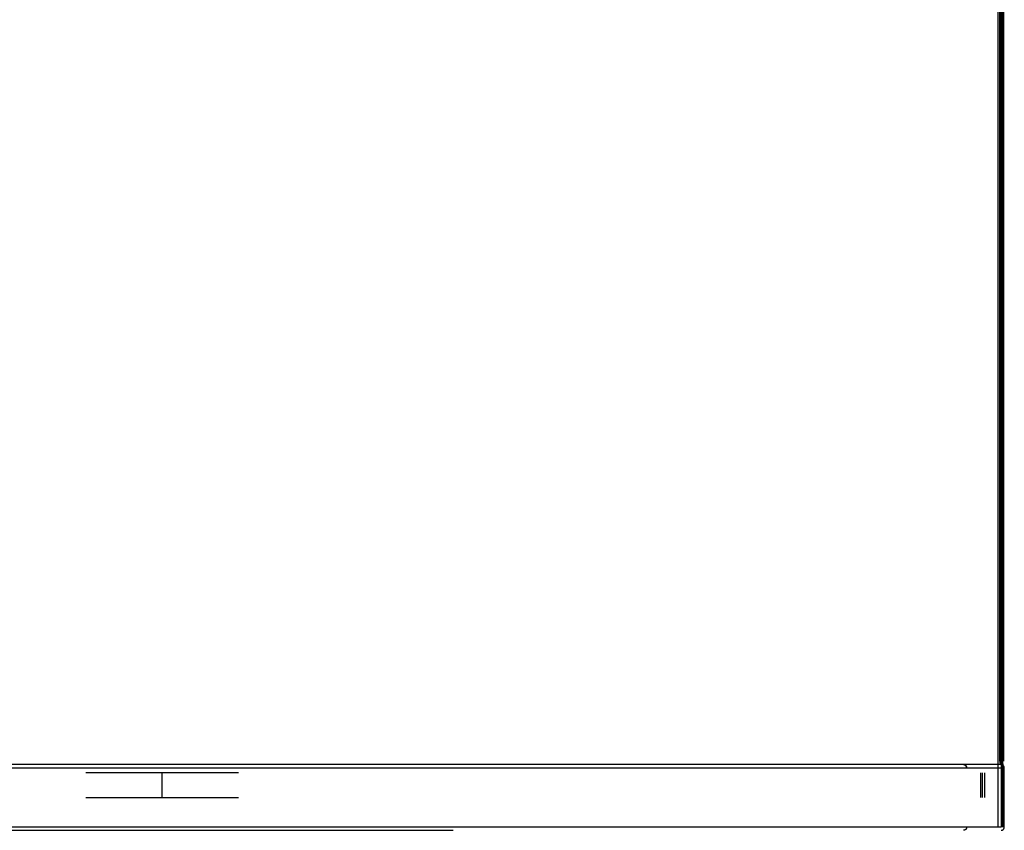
# Model space of a CAD drawing. Header units: millimetres. Extents: x -165 to 165, y -140 to 140.
# Tile 27 of 38: x 105 to 165, y -124 to -75. Entities that reach past the tile are written whole.
import ezdxf

# ---------------------------------------------------------------- set-up
doc = ezdxf.new("R2010")
doc.units = ezdxf.units.MM
doc.header["$MEASUREMENT"] = 0
doc.layers.add('Predefinito', color=5, linetype='Continuous')

# ---------------------------------------------------------------- blocks, each defined once
blk = doc.blocks.new('(#617) SUMATRA')
at = {"layer": 'Predefinito'}
for points in [[(164.6287678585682, -123.8), (164.6287678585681, 123.8)], [(164.7963262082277, 123.8), (164.7963262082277, -123.8)], [(164.8945491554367, -123.8), (164.8945491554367, 123.8)], [(164.7236053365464, -119.8), (164.7236053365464, 119.8)], [(164.756460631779, -119.8), (164.756460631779, 119.8)], [(164.9563387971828, -119.8), (164.9563387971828, 119.8)], [(164.956460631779, -119.8), (164.956460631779, 119.8)], [(164.7928939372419, -120), (-160.8, -120)], [(-160.8, -120.2), (164.792893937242, -120.2)], [(164.992893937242, -120.2), (164.9927773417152, -120.1931717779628), (164.9924276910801, -120.1863515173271), (164.9918453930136, -120.1795471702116), (164.9910311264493, -120.1727666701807), (164.9899858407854, -120.1660179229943), (164.9887107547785, -120.1593087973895), (164.9872073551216, -120.1526471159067), (164.9854773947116, -120.1460406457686), (164.9835228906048, -120.1394970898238), (164.9813461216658, -120.1330240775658), (164.9789496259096, -120.1266291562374), (164.9763361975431, -120.1203197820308), (164.9735088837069, -120.114103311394), (164.9704709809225, -120.1079869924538), (164.9672260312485, -120.1019779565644), (164.9637778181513, -120.0960832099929), (164.9601303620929, -120.0903096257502), (164.9562879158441, -120.084663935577), (164.9522549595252, -120.0791527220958), (164.9480361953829, -120.0737824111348), (164.9436365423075, -120.0685592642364), (164.9390611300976, -120.0634893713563), (164.9343152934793, -120.0585786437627), (164.9294045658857, -120.0538328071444), (164.9243346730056, -120.0492573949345), (164.9191115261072, -120.0448577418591), (164.9137412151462, -120.0406389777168), (164.908230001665, -120.0366060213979), (164.9025843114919, -120.0327635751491), (164.8968107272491, -120.0291161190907), (164.8909159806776, -120.0256679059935), (164.8849069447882, -120.0224229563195), (164.878790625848, -120.0193850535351), (164.8725741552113, -120.0165577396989), (164.8662647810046, -120.0139443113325), (164.8598698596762, -120.0115478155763), (164.8533968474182, -120.0093710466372), (164.8468532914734, -120.0074165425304), (164.8402468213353, -120.0056865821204), (164.8335851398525, -120.0041831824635), (164.8268760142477, -120.0029080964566), (164.8201272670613, -120.0018628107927), (164.8133467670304, -120.0010485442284), (164.8065424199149, -120.0004662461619), (164.7997221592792, -120.0001165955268), (164.792893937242, -120)], [(164.792893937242, -120.2), (164.792893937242, -123.8)], [(164.9927721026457, -123.8), (164.9927721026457, -120.2)], [(164.992893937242, -123.8), (164.992893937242, -120.2)], [(118.4111516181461, -120.5), (109.1289204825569, -120.5)], [(113.7700360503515, -122), (113.7700360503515, -120.5)], [(163.540072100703, -120.5), (163.540072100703, -122)], [(163.6612714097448, -122), (163.6612714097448, -120.5)], [(163.7824707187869, -120.5), (163.7824707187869, -122)], [(109.1289204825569, -122), (118.4111516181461, -122)], [(164.792893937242, -123.8), (64, -123.8)], [(164.792893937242, -124), (164.7997221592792, -123.9998834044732), (164.8065424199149, -123.9995337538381), (164.8133467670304, -123.9989514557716), (164.8201272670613, -123.9981371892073), (164.8268760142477, -123.9970919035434), (164.8335851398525, -123.9958168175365), (164.8402468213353, -123.9943134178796), (164.8468532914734, -123.9925834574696), (164.8533968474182, -123.9906289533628), (164.8598698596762, -123.9884521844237), (164.8662647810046, -123.9860556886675), (164.8725741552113, -123.9834422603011), (164.878790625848, -123.9806149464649), (164.8849069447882, -123.9775770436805), (164.8909159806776, -123.9743320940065), (164.8968107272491, -123.9708838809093), (164.9025843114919, -123.9672364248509), (164.908230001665, -123.9633939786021), (164.9137412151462, -123.9593610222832), (164.9191115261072, -123.9551422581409), (164.9243346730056, -123.9507426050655), (164.9294045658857, -123.9461671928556), (164.9343152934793, -123.9414213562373), (164.9390611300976, -123.9365106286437), (164.9436365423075, -123.9314407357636), (164.9480361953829, -123.9262175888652), (164.9522549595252, -123.9208472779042), (164.9562879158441, -123.915336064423), (164.9601303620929, -123.9096903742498), (164.9637778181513, -123.9039167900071), (164.9672260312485, -123.8980220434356), (164.9704709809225, -123.8920130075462), (164.9735088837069, -123.885896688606), (164.9763361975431, -123.8796802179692), (164.9789496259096, -123.8733708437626), (164.9813461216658, -123.8669759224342), (164.9835228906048, -123.8605029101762), (164.9854773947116, -123.8539593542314), (164.9872073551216, -123.8473528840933), (164.9887107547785, -123.8406912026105), (164.9899858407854, -123.8339820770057), (164.9910311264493, -123.8272333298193), (164.9918453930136, -123.8204528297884), (164.9924276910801, -123.8136484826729), (164.9927773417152, -123.8068282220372), (164.992893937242, -123.8)], [(64, -124), (131.4751038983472, -124)]]:
    blk.add_lwpolyline(points, dxfattribs=at)
at = {"layer": 'Predefinito', "extrusion": (0, 1, 0)}
for points in [[(-164.7707041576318, 59.16456785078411), (160.8, 4.944341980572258)], [(160.7671447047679, 4.747059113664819), (-164.7236053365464, 58.95396950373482)], [(-164.9563387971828, 58.74970673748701), (-164.9564494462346, 58.75457143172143), (-164.9564409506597, 58.75949235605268), (-164.956309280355, 58.76446594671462), (-164.9560505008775, 58.76948836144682), (-164.9556607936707, 58.7745554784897), (-164.9551364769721, 58.77966289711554), (-164.9544740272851, 58.78480593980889), (-164.95367010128, 58.78997965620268), (-164.9527215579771, 58.79517882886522), (-164.9516254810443, 58.80039798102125), (-164.9503792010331, 58.80563138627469), (-164.9489803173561, 58.81087308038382), (-164.9474267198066, 58.81611687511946), (-164.9457166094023, 58.82135637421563), (-164.943848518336, 58.82658499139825), (-164.9418213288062, 58.83179597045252), (-164.9396342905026, 58.83698240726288), (-164.9372870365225, 58.84213727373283), (-164.9347795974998, 58.84725344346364), (-164.9321124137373, 58.85232371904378), (-164.9292863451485, 58.85734086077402), (-164.9263026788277, 58.86229761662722), (-164.9231631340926, 58.86718675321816), (-164.9198698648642, 58.87200108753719), (-164.9164254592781, 58.87673351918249), (-164.9128329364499, 58.88137706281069), (-164.9090957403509, 58.88592488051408), (-164.9052177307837, 58.89037031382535), (-164.9012031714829, 58.89470691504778), (-164.8970567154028, 58.89892847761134), (-164.8927833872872, 58.90302906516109), (-164.8883885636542, 58.90700303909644), (-164.8838779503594, 58.91084508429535), (-164.8792575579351, 58.91455023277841), (-164.8745336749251, 58.91811388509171), (-164.8697128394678, 58.92153182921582), (-164.8648018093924, 58.92480025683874), (-164.8598075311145, 58.92791577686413), (-164.8547371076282, 58.93087542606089), (-164.8495977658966, 58.93367667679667), (-164.8443968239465, 58.93631744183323), (-164.8391416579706, 58.93879607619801), (-164.8338396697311, 58.94111137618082), (-164.8284982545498, 58.94326257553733), (-164.8231247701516, 58.9452493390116), (-164.8177265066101, 58.94707175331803), (-164.8123106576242, 58.94873031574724), (-164.806884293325, 58.95022592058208), (-164.8014543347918, 58.95155984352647), (-164.7960275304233, 58.95273372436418), (-164.7906104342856, 58.9537495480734), (-164.7852093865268, 58.95460962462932), (-164.7798304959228, 58.95531656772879), (-164.7744796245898, 58.95587327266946), (-164.7691623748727, 58.95628289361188), (-164.7638840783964, 58.95654882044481), (-164.7586497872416, 58.95667465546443), (-164.7534642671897, 58.9566641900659), (-164.7483319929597, 58.95652138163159), (-164.743257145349, 58.95625033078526), (-164.7382436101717, 58.95585525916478), (-164.7332949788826, 58.95534048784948), (-164.7284145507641, 58.95471041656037), (-164.7236053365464, 58.95396950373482)], [(-164.7707041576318, 59.16456785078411), (-164.7928939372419, 59.8)], [(-164.9927721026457, 59.79302010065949), (-164.9928938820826, 59.7998514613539), (-164.992782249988, 59.80668299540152), (-164.992437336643, 59.81350673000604), (-164.9918595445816, 59.82031470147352), (-164.9910495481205, 59.82709896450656), (-164.9900082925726, 59.83385160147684), (-164.9887369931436, 59.84056473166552), (-164.9872371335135, 59.84723052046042), (-164.9855104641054, 59.85384118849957), (-164.9835590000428, 59.86038902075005), (-164.9813850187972, 59.86686637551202), (-164.9789910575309, 59.87326569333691), (-164.9763799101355, 59.87957950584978), (-164.9735546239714, 59.88580044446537), (-164.9705184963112, 59.89192124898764), (-164.9672750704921, 59.89793477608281), (-164.96382813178, 59.9038340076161), (-164.9601817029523, 59.90961205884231), (-164.9563400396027, 59.91526218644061), (-164.9523076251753, 59.92077779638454), (-164.9480891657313, 59.92615245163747), (-164.9436895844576, 59.93137987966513), (-164.9391140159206, 59.93645397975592), (-164.934367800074, 59.94136883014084), (-164.929456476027, 59.94611869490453), (-164.9243857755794, 59.95069803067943), (-164.9191616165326, 59.95510149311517), (-164.9137900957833, 59.95932394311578), (-164.9082774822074, 59.96336045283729), (-164.9026302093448, 59.96720631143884), (-164.8968548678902, 59.97085703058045), (-164.8909581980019, 59.97430834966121), (-164.8849470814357, 59.97755624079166), (-164.8788285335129, 59.98059691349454), (-164.872609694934, 59.9834268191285), (-164.8662978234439, 59.98604265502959), (-164.8599002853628, 59.98844136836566), (-164.8534245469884, 59.99062015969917), (-164.8468781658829, 59.99257648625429), (-164.8402687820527, 59.99430806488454), (-164.8336041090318, 59.99581287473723), (-164.82689192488, 59.99708915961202), (-164.8201400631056, 59.99813543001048), (-164.8133564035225, 59.99895046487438), (-164.8065488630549, 59.99953331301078), (-164.7997253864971, 59.99988329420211), (-164.792893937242, 60.00000000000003)], [(-164.9927721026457, 59.79302010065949), (-164.9705823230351, 59.15758795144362)], [(-64.00000000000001, 37.49905816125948), (-163.7824707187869, 53.83857201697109)], [(-64, 39.01903600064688), (-163.540072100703, 55.31885675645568)], [(-163.7824707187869, 53.83857201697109), (-163.540072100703, 55.31885675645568)], [(-163.540072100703, 55.31885675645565), (-64.00000000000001, 39.01903600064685)], [(-163.540072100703, 55.3188567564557), (-163.7824707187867, 53.83857201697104)], [(-163.7824707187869, 53.83857201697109), (-64.00000000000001, 37.49905816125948)], [(-163.540072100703, 55.31885675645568), (-64, 39.01903600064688)], [(-163.540072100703, 55.31885675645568), (-163.7824707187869, 53.83857201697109)], [(-164.792893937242, 60), (-164.7997253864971, 59.99988329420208), (-164.8065488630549, 59.99953331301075), (-164.8133564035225, 59.99895046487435), (-164.8201400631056, 59.99813543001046), (-164.82689192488, 59.997089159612), (-164.8336041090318, 59.9958128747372), (-164.8402687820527, 59.99430806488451), (-164.8468781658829, 59.99257648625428), (-164.8534245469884, 59.99062015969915), (-164.8599002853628, 59.98844136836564), (-164.8662978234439, 59.98604265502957), (-164.872609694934, 59.98342681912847), (-164.878828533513, 59.98059691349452), (-164.8849470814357, 59.97755624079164), (-164.8909581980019, 59.97430834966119), (-164.8968548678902, 59.97085703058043), (-164.9026302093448, 59.96720631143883), (-164.9082774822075, 59.96336045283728), (-164.9137900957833, 59.95932394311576), (-164.9191616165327, 59.95510149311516), (-164.9243857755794, 59.95069803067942), (-164.929456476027, 59.94611869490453), (-164.934367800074, 59.94136883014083), (-164.9391140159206, 59.93645397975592), (-164.9436895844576, 59.93137987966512), (-164.9480891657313, 59.92615245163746), (-164.9523076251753, 59.92077779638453), (-164.9563400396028, 59.91526218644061), (-164.9601817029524, 59.9096120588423), (-164.9638281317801, 59.9038340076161), (-164.9672750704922, 59.8979347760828), (-164.9705184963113, 59.89192124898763), (-164.9735546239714, 59.88580044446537), (-164.9763799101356, 59.87957950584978), (-164.978991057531, 59.8732656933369), (-164.9813850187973, 59.86686637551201), (-164.9835590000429, 59.86038902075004), (-164.9855104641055, 59.85384118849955), (-164.9872371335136, 59.84723052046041), (-164.9887369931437, 59.8405647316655), (-164.9900082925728, 59.83385160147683), (-164.9910495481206, 59.82709896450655), (-164.9918595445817, 59.82031470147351), (-164.9924373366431, 59.81350673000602), (-164.9927822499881, 59.8066829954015), (-164.9928938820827, 59.79985146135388), (-164.9927721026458, 59.79302010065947)], [(-64.00000000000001, 37.49905816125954), (-164.6287678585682, 53.97715431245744)], [(-164.6287678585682, 53.97715431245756), (-64.00000000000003, 37.49905816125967)], [(-164.7963262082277, 54.16754571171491), (-164.795968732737, 54.16068746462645), (-164.7953760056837, 54.15384553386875), (-164.7945487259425, 54.1470279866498), (-164.7934878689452, 54.14024286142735), (-164.7921946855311, 54.13349815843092), (-164.7906707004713, 54.12680183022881), (-164.7889177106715, 54.12016177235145), (-164.7869377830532, 54.11358581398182), (-164.7847332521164, 54.10708170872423), (-164.7823067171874, 54.10065712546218), (-164.7796610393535, 54.0943196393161), (-164.7767993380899, 54.0880767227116), (-164.7737249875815, 54.08193573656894), (-164.7704416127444, 54.07590392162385), (-164.7669530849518, 54.06998838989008), (-164.7632635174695, 54.06419611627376), (-164.7593772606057, 54.05853393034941), (-164.7552988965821, 54.0530085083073), (-164.7510332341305, 54.04762636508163), (-164.7465853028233, 54.04239384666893), (-164.7419603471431, 54.03731712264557), (-164.7371638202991, 54.03240217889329), (-164.7322013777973, 54.02765481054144), (-164.7270788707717, 54.02308061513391), (-164.7218023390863, 54.01868498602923), (-164.7163780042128, 54.01447310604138), (-164.710812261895, 54.01044994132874), (-164.7051116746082, 54.00662023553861), (-164.6992829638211, 54.00298850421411), (-164.6933330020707, 53.99955902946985), (-164.687268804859, 53.99633585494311), (-164.6810975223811, 53.99332278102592), (-164.6748264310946, 53.99052336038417), (-164.6684629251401, 53.98794089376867), (-164.6620145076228, 53.98557842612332), (-164.6554887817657, 53.98343874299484), (-164.6488934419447, 53.98152436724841), (-164.6422362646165, 53.97983755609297), (-164.6355250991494, 53.97838029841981), (-164.6287678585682, 53.97715431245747)], [(-164.792893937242, 60.00000000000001), (-164.7997253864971, 59.99988329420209), (-164.8065488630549, 59.99953331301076), (-164.8133564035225, 59.99895046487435), (-164.8201400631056, 59.99813543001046), (-164.82689192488, 59.99708915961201), (-164.8336041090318, 59.99581287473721), (-164.8402687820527, 59.99430806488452), (-164.8468781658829, 59.99257648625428), (-164.8534245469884, 59.99062015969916), (-164.8599002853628, 59.98844136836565), (-164.8662978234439, 59.98604265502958), (-164.872609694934, 59.98342681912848), (-164.8788285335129, 59.98059691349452), (-164.8849470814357, 59.97755624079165), (-164.8909581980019, 59.9743083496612), (-164.8968548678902, 59.97085703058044), (-164.9026302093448, 59.96720631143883), (-164.9082774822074, 59.96336045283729), (-164.9137900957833, 59.95932394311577), (-164.9191616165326, 59.95510149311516), (-164.9243857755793, 59.95069803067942), (-164.9294564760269, 59.94611869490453), (-164.934367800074, 59.94136883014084), (-164.9391140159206, 59.93645397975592), (-164.9436895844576, 59.93137987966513), (-164.9480891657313, 59.92615245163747), (-164.9523076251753, 59.92077779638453), (-164.9563400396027, 59.91526218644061), (-164.9601817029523, 59.9096120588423), (-164.96382813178, 59.9038340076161), (-164.9672750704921, 59.8979347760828), (-164.9705184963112, 59.89192124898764), (-164.9735546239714, 59.88580044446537), (-164.9763799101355, 59.87957950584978), (-164.9789910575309, 59.8732656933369), (-164.9813850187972, 59.86686637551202), (-164.9835590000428, 59.86038902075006), (-164.9855104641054, 59.85384118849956), (-164.9872371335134, 59.84723052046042), (-164.9887369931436, 59.84056473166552), (-164.9900082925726, 59.83385160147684), (-164.9910495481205, 59.82709896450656), (-164.9918595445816, 59.82031470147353), (-164.992437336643, 59.81350673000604), (-164.9927822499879, 59.80668299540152), (-164.9928938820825, 59.7998514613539), (-164.9927721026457, 59.79302010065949)], [(-164.7963262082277, 54.16754571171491), (-164.9927721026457, 59.79302010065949)], [(-164.5964480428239, 54.17452561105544), (-64, 37.7017218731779)], [(-164.7928939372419, 59.8), (-63.99999999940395, 59.80000690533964)], [(-164.7928939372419, 59.8), (-164.5964480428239, 54.17452561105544)]]:
    blk.add_lwpolyline(points, dxfattribs=at)
at = {"layer": 'Predefinito', "extrusion": (0.02492466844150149, -0.6999578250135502, 0.7137491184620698)}
blk.add_lwpolyline([(160.3647903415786, -48.40348593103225), (160.3695202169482, -48.40311059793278), (160.3743078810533, -48.40284538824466), (160.3791501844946, -48.40269407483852), (160.3840437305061, -48.40266034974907), (160.3889848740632, -48.40274780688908), (160.3939697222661, -48.40295992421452), (160.3989941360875, -48.40330004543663), (160.4040537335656, -48.40377136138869), (160.4091438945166, -48.40437689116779), (160.4142597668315, -48.40511946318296), (160.4193962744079, -48.40600169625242), (160.4245481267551, -48.40702598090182), (160.4297098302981, -48.40819446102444), (160.4348757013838, -48.40950901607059), (160.4400398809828, -48.41097124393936), (160.4451963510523, -48.41258244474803), (160.450338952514, -48.41434360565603), (160.4554614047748, -48.41625538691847), (160.4605573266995, -48.41831810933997), (160.4656202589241, -48.42053174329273), (160.4706436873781, -48.42289589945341), (160.4756210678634, -48.425409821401), (160.4805458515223, -48.42807238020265), (160.485411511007, -48.43088207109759), (160.4902115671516, -48.43383701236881), (160.4949396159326, -48.43693494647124), (160.499589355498, -48.44017324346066), (160.504154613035, -48.44354890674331), (160.5086293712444, -48.44705858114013), (160.5130077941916, -48.45069856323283), (160.5172842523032, -48.45446481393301), (160.5214533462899, -48.45835297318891), (160.5255099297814, -48.46235837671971), (160.5294491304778, -48.46647607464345), (160.533266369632, -48.47070085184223), (160.5369573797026, -48.47502724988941), (160.5405182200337, -48.47944959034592), (160.5439452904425, -48.48396199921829), (160.5472353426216, -48.48855843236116), (160.5503854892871, -48.49323270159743), (160.5533932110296, -48.49797850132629), (160.5562563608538, -48.50278943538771), (160.5589731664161, -48.50765904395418), (160.5615422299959, -48.51258083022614), (160.5639625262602, -48.51754828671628), (160.5662333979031, -48.5225549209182), (160.5683545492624, -48.52759428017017), (160.5703260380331, -48.53265997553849), (160.5721482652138, -48.53774570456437), (160.5738219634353, -48.54284527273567), (160.5753481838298, -48.54795261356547), (160.5767282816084, -48.55306180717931), (160.5779639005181, -48.55816709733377), (160.5790569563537, -48.56326290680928), (160.5800096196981, -48.56834385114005), (160.5808242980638, -48.57340475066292), (160.5815036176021, -48.57844064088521), (160.5820504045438, -48.5834467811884), (160.5824676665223, -48.58841866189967), (160.5827585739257, -48.59335200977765), (160.5829264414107, -48.59824279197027), (160.5829747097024, -48.60308721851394), (160.5829069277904, -48.60788174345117), (160.5827267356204, -48.61262306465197)], dxfattribs=at)
at = {"layer": 'Predefinito', "extrusion": (0.03489949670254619, 0, 0.9993908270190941)}
blk.add_lwpolyline([(-120, -162.6055166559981), (-120.0000492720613, -162.6099558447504), (-120.0001988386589, -162.6144327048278), (-120.0004512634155, -162.6189443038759), (-120.0008090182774, -162.6234875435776), (-120.0012744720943, -162.6280591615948), (-120.0018498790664, -162.6326557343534), (-120.0025373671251, -162.637273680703), (-120.0033389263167, -162.6419092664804), (-120.0042563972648, -162.6465586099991), (-120.0052914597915, -162.6512176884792), (-120.0064456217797, -162.6558823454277), (-120.0077202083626, -162.660548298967), (-120.0091163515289, -162.6652111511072), (-120.0106349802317, -162.669866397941), (-120.0122768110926, -162.6745094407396), (-120.0140423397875, -162.6791355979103), (-120.0159318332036, -162.6837401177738), (-120.0179453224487, -162.6883181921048), (-120.0200825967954, -162.6928649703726), (-120.0223431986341, -162.697375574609), (-120.0247264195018, -162.7018451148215), (-120.0272312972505, -162.7062687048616), (-120.0298566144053, -162.7106414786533), (-120.0326008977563, -162.7149586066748), (-120.0354624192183, -162.7192153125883), (-120.0384391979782, -162.7234068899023), (-120.041529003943, -162.7275287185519), (-120.044729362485, -162.7315762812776), (-120.0480375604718, -162.7355451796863), (-120.0514506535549, -162.7394311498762), (-120.0549654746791, -162.7432300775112), (-120.0585786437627, -162.746938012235), (-120.0622865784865, -162.7505511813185), (-120.0660855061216, -162.7540660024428), (-120.0699714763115, -162.7574790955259), (-120.0739403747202, -162.7607872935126), (-120.0779879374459, -162.7639876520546), (-120.0821097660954, -162.7670774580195), (-120.0863013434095, -162.7700542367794), (-120.090558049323, -162.7729157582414), (-120.0948751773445, -162.7756600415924), (-120.0992479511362, -162.7782853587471), (-120.1036715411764, -162.7807902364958), (-120.1081410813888, -162.7831734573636), (-120.1126516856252, -162.7854340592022), (-120.117198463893, -162.787571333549), (-120.1217765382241, -162.789584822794), (-120.1263810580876, -162.7914743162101), (-120.1310072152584, -162.7932398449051), (-120.135650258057, -162.794881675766), (-120.1403055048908, -162.7964003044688), (-120.1449683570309, -162.797796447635), (-120.1496343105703, -162.799071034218), (-120.1542989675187, -162.8002251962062), (-120.1589580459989, -162.8012602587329), (-120.1636073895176, -162.8021777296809), (-120.168242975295, -162.8029792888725), (-120.1728609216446, -162.8036667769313), (-120.1774574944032, -162.8042421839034), (-120.1820291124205, -162.8047076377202), (-120.1865723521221, -162.8050653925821), (-120.1910839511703, -162.8053178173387), (-120.1955608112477, -162.8054673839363), (-120.2, -162.8055166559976)], dxfattribs=at)
at = {"layer": 'Predefinito', "extrusion": (0.03489949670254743, 0, 0.9993908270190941)}
blk.add_lwpolyline([(-120, -162.6055166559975), (-120.0001165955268, -162.6123448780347), (-120.0004662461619, -162.6191651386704), (-120.0010485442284, -162.6259694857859), (-120.0018628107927, -162.6327499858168), (-120.0029080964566, -162.6394987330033), (-120.0041831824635, -162.6462078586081), (-120.0056865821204, -162.6528695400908), (-120.0074165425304, -162.6594760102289), (-120.0093710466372, -162.6660195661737), (-120.0115478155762, -162.6724925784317), (-120.0139443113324, -162.6788874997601), (-120.0165577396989, -162.6851968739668), (-120.0193850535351, -162.6914133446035), (-120.0224229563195, -162.6975296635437), (-120.0256679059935, -162.7035386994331), (-120.0291161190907, -162.7094334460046), (-120.0327635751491, -162.7152070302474), (-120.0366060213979, -162.7208527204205), (-120.0406389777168, -162.7263639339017), (-120.0448577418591, -162.7317342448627), (-120.0492573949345, -162.7369573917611), (-120.0538328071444, -162.7420272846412), (-120.0585786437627, -162.7469380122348), (-120.0634893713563, -162.7516838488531), (-120.0685592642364, -162.756259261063), (-120.0737824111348, -162.7606589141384), (-120.0791527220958, -162.7648776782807), (-120.084663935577, -162.7689106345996), (-120.0903096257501, -162.7727530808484), (-120.0960832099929, -162.7764005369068), (-120.1019779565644, -162.779848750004), (-120.1079869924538, -162.783093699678), (-120.114103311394, -162.7861316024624), (-120.1203197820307, -162.7889589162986), (-120.1266291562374, -162.7915723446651), (-120.1330240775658, -162.7939688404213), (-120.1394970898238, -162.7961456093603), (-120.1460406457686, -162.7981001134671), (-120.1526471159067, -162.7998300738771), (-120.1593087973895, -162.801333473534), (-120.1660179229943, -162.8026085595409), (-120.1727666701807, -162.8036538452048), (-120.1795471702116, -162.8044681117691), (-120.1863515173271, -162.8050504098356), (-120.1931717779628, -162.8054000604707), (-120.2, -162.8055166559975)], dxfattribs=at)
at = {"layer": 'Predefinito', "extrusion": (1, 0, 0)}
for points in [[(-120.2, 59.99999999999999), (-120.1931717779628, 59.99988340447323), (-120.1863515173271, 59.9995337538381), (-120.1795471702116, 59.99895145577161), (-120.1727666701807, 59.99813718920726), (-120.1660179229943, 59.99709190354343), (-120.1593087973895, 59.99581681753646), (-120.1526471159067, 59.99431341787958), (-120.1460406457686, 59.99258345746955), (-120.1394970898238, 59.99062895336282), (-120.1330240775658, 59.98845218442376), (-120.1266291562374, 59.98605568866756), (-120.1203197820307, 59.98344226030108), (-120.114103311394, 59.9806149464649), (-120.1079869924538, 59.97757704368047), (-120.1019779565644, 59.97433209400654), (-120.0960832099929, 59.97088388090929), (-120.0903096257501, 59.96723642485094), (-120.084663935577, 59.96339397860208), (-120.0791527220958, 59.95936102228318), (-120.0737824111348, 59.95514225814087), (-120.0685592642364, 59.95074260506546), (-120.0634893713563, 59.94616719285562), (-120.0585786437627, 59.94142135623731), (-120.0538328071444, 59.93651062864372), (-120.0492573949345, 59.93144073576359), (-120.0448577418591, 59.92621758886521), (-120.0406389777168, 59.92084727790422), (-120.0366060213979, 59.91533606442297), (-120.032763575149, 59.90969037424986), (-120.0291161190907, 59.90391679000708), (-120.0256679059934, 59.8980220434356), (-120.0224229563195, 59.89201300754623), (-120.0193850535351, 59.88589668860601), (-120.0165577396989, 59.87968021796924), (-120.0139443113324, 59.87337084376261), (-120.0115478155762, 59.86697592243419), (-120.0093710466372, 59.86050291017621), (-120.0074165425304, 59.8539593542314), (-120.0056865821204, 59.84735288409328), (-120.0041831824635, 59.84069120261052), (-120.0029080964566, 59.83398207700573), (-120.0018628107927, 59.82723332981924), (-120.0010485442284, 59.8204528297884), (-120.0004662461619, 59.81364848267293), (-120.0001165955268, 59.80682822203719), (-120, 59.8)], [(-120.5, 45.6688150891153), (-120.5, 47.1887929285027)], [(-122, 45.6688150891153), (-122, 47.1887929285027)], [(-124, 59.8), (-123.9998834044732, 59.80682822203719), (-123.9995337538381, 59.81364848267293), (-123.9989514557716, 59.8204528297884), (-123.9981371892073, 59.82723332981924), (-123.9970919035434, 59.83398207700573), (-123.9958168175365, 59.84069120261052), (-123.9943134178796, 59.84735288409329), (-123.9925834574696, 59.8539593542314), (-123.9906289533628, 59.86050291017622), (-123.9884521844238, 59.86697592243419), (-123.9860556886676, 59.87337084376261), (-123.9834422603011, 59.87968021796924), (-123.9806149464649, 59.88589668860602), (-123.9775770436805, 59.89201300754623), (-123.9743320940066, 59.8980220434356), (-123.9708838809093, 59.90391679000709), (-123.9672364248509, 59.90969037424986), (-123.9633939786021, 59.91533606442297), (-123.9593610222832, 59.92084727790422), (-123.9551422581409, 59.92621758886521), (-123.9507426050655, 59.93144073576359), (-123.9461671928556, 59.93651062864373), (-123.9414213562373, 59.94142135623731), (-123.9365106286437, 59.94616719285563), (-123.9314407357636, 59.95074260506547), (-123.9262175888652, 59.95514225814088), (-123.9208472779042, 59.95936102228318), (-123.915336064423, 59.96339397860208), (-123.9096903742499, 59.96723642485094), (-123.9039167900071, 59.9708838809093), (-123.8980220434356, 59.97433209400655), (-123.8920130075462, 59.97757704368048), (-123.885896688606, 59.9806149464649), (-123.8796802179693, 59.98344226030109), (-123.8733708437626, 59.98605568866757), (-123.8669759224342, 59.98845218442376), (-123.8605029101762, 59.99062895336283), (-123.8539593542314, 59.99258345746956), (-123.8473528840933, 59.99431341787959), (-123.8406912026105, 59.99581681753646), (-123.8339820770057, 59.99709190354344), (-123.8272333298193, 59.99813718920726), (-123.8204528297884, 59.99895145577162), (-123.8136484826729, 59.99953375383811), (-123.8068282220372, 59.99988340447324), (-123.8, 60)], [(-124, 59.8), (-123.9998834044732, 59.80682822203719), (-123.9995337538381, 59.81364848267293), (-123.9989514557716, 59.8204528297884), (-123.9981371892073, 59.82723332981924), (-123.9970919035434, 59.83398207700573), (-123.9958168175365, 59.84069120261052), (-123.9943134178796, 59.84735288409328), (-123.9925834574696, 59.8539593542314), (-123.9906289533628, 59.86050291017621), (-123.9884521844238, 59.86697592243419), (-123.9860556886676, 59.87337084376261), (-123.9834422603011, 59.87968021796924), (-123.9806149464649, 59.88589668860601), (-123.9775770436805, 59.89201300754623), (-123.9743320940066, 59.8980220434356), (-123.9708838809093, 59.90391679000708), (-123.9672364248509, 59.90969037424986), (-123.9633939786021, 59.91533606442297), (-123.9593610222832, 59.92084727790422), (-123.9551422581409, 59.92621758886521), (-123.9507426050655, 59.93144073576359), (-123.9461671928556, 59.93651062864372), (-123.9414213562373, 59.94142135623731), (-123.9365106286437, 59.94616719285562), (-123.9314407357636, 59.95074260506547), (-123.9262175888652, 59.95514225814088), (-123.9208472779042, 59.95936102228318), (-123.915336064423, 59.96339397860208), (-123.9096903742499, 59.96723642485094), (-123.9039167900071, 59.9708838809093), (-123.8980220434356, 59.97433209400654), (-123.8920130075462, 59.97757704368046), (-123.885896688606, 59.9806149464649), (-123.8796802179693, 59.98344226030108), (-123.8733708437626, 59.98605568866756), (-123.8669759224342, 59.98845218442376), (-123.8605029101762, 59.99062895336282), (-123.8539593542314, 59.99258345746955), (-123.8473528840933, 59.99431341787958), (-123.8406912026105, 59.99581681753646), (-123.8339820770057, 59.99709190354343), (-123.8272333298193, 59.99813718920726), (-123.8204528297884, 59.99895145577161), (-123.8136484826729, 59.9995337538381), (-123.8068282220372, 59.99988340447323), (-123.8, 59.99999999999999)], [(-124, 59.8), (-124, 45.95420788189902)]]:
    blk.add_lwpolyline(points, dxfattribs=at)
at = {"layer": 'Predefinito', "extrusion": (0.03489949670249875, 0, 0.9993908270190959)}
blk.add_lwpolyline([(-120.2, -162.8055166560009), (-120.1948381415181, -162.8054513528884), (-120.1897084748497, -162.8052564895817), (-120.1846125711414, -162.8049336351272), (-120.1795520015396, -162.8044843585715), (-120.1745283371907, -162.803910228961), (-120.1695431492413, -162.803212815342), (-120.1645980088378, -162.8023936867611), (-120.1596944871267, -162.8014544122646), (-120.1548341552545, -162.800396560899), (-120.1500185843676, -162.7992217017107), (-120.1452493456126, -162.7979314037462), (-120.1405280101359, -162.7965272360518), (-120.1358561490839, -162.7950107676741), (-120.1312353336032, -162.7933835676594), (-120.1266671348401, -162.7916472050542), (-120.1221531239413, -162.789803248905), (-120.1176948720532, -162.7878532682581), (-120.1132939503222, -162.78579883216), (-120.1089519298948, -162.7836415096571), (-120.1046703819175, -162.7813828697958), (-120.1004508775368, -162.7790244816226), (-120.0962949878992, -162.776567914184), (-120.092204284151, -162.7740147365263), (-120.0881803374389, -162.771366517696), (-120.0842247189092, -162.7686248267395), (-120.0803389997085, -162.7657912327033), (-120.0765247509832, -162.7628673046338), (-120.0727835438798, -162.7598546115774), (-120.0691169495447, -162.7567547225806), (-120.0655265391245, -162.7535692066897), (-120.0620138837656, -162.7502996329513), (-120.0585805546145, -162.7469475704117), (-120.0552281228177, -162.7435145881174), (-120.0519581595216, -162.7400022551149), (-120.0487722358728, -162.7364121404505), (-120.0456719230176, -162.7327458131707), (-120.0426587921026, -162.7290048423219), (-120.0397344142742, -162.7251907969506), (-120.036900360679, -162.7213052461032), (-120.0341582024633, -162.7173497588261), (-120.0315095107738, -162.7133259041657), (-120.0289558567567, -162.7092352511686), (-120.0264988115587, -162.7050793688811), (-120.0241399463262, -162.7008598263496), (-120.0218808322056, -162.6965781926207), (-120.0197230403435, -162.6922360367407), (-120.0176681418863, -162.687834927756), (-120.0157177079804, -162.6833764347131), (-120.0138733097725, -162.6788621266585), (-120.0121365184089, -162.6742935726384), (-120.0105089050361, -162.6696723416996), (-120.0089920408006, -162.6650000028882), (-120.0075874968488, -162.6602781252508), (-120.0062968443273, -162.6555082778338), (-120.0051216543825, -162.6506920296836), (-120.004063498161, -162.6458309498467), (-120.003123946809, -162.6409266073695), (-120.0023045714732, -162.6359805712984), (-120.0016069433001, -162.6309944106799), (-120.001032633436, -162.6259696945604), (-120.0005832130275, -162.6209079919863), (-120.000260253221, -162.6158108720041), (-120.000065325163, -162.6106799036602), (-120, -162.6055166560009)], dxfattribs=at)
at = {"layer": 'Predefinito', "extrusion": (0.999390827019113, 0, -0.03489949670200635)}
blk.add_lwpolyline([(-120.2, 64.87894104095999), (-120.1999014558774, 64.86988221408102), (-120.1996023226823, 64.86074651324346), (-120.199097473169, 64.85153992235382), (-120.1983819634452, 64.8422687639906), (-120.1974510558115, 64.83293969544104), (-120.1963002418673, 64.82355970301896), (-120.1949252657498, 64.81413609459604), (-120.1933221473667, 64.80467649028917), (-120.1914872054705, 64.79518881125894), (-120.1894170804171, 64.78568126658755), (-120.1871087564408, 64.77616233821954), (-120.1845595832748, 64.76664076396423), (-120.1817672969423, 64.75712551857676), (-120.1787300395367, 64.74762579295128), (-120.175446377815, 64.73815097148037), (-120.171915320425, 64.728710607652), (-120.1681363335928, 64.71931439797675), (-120.1641093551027, 64.70997215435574), (-120.1598348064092, 64.70069377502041), (-120.1553136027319, 64.69148921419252), (-120.1505471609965, 64.68236845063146), (-120.145537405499, 64.67334145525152), (-120.1402867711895, 64.66441815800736), (-120.1347982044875, 64.65560841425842), (-120.1290751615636, 64.64692197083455), (-120.1231216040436, 64.63836843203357), (-120.1169419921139, 64.62995722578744), (-120.11054127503, 64.62169757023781), (-120.1039248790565, 64.613598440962), (-120.0970986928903, 64.60566853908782), (-120.0900690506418, 64.59791626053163), (-120.0828427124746, 64.59034966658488), (-120.075426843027, 64.58297645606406), (-120.0678289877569, 64.57580393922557), (-120.0600570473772, 64.56883901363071), (-120.0521192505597, 64.562088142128), (-120.0440241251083, 64.5555573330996), (-120.0357804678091, 64.54925212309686), (-120.027397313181, 64.54317756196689), (-120.0188839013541, 64.53733820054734), (-120.0102496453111, 64.53173808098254), (-120.0015040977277, 64.52638072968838), (-119.9926569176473, 64.52126915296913), (-119.9837178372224, 64.51640583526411), (-119.9746966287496, 64.51179273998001), (-119.965603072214, 64.50743131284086), (-119.9564469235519, 64.5033224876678), (-119.9472378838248, 64.49946669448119), (-119.9379855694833, 64.49586386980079), (-119.9286994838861, 64.49251346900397), (-119.9193889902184, 64.48941448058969), (-119.9100632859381, 64.48656544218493), (-119.9007313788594, 64.48396445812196), (-119.8914020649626, 64.48160921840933), (-119.8820839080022, 64.47949701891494), (-119.8727852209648, 64.47762478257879), (-119.86351404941, 64.47598908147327), (-119.8542781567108, 64.4745861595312), (-119.8450850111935, 64.4734119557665), (-119.8359417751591, 64.47246212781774), (-119.8268552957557, 64.4717320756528), (-119.8178320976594, 64.47121696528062), (-119.8088783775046, 64.47091175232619), (-119.8, 64.47081120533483)], dxfattribs=at)
at = {"layer": 'Predefinito', "extrusion": (0.9868564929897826, 0, 0.1615990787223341)}
blk.add_lwpolyline([(-123.8, 26.66384798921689), (-123.8068282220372, 26.66396458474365), (-123.8136484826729, 26.66431423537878), (-123.8204528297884, 26.66489653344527), (-123.8272333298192, 26.66571080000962), (-123.8339820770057, 26.66675608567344), (-123.8406912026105, 26.66803117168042), (-123.8473528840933, 26.66953457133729), (-123.8539593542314, 26.67126453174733), (-123.8605029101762, 26.67321903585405), (-123.8669759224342, 26.67539580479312), (-123.8733708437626, 26.67779230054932), (-123.8796802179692, 26.68040572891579), (-123.885896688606, 26.68323304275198), (-123.8920130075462, 26.6862709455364), (-123.8980220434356, 26.68951589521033), (-123.903916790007, 26.69296410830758), (-123.9096903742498, 26.69661156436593), (-123.9153360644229, 26.70045401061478), (-123.9208472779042, 26.70448696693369), (-123.9262175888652, 26.70870573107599), (-123.9314407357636, 26.7131053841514), (-123.9365106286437, 26.71768079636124), (-123.9414213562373, 26.72242663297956), (-123.9461671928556, 26.72733736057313), (-123.9507426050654, 26.73240725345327), (-123.9551422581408, 26.73763040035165), (-123.9593610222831, 26.74300071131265), (-123.963393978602, 26.74851192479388), (-123.9672364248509, 26.75415761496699), (-123.9708838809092, 26.75993119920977), (-123.9743320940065, 26.76582594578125), (-123.9775770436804, 26.77183498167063), (-123.9806149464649, 26.77795130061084), (-123.983442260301, 26.7841677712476), (-123.9860556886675, 26.79047714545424), (-123.9884521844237, 26.79687206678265), (-123.9906289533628, 26.80334507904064), (-123.9925834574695, 26.80988863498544), (-123.9943134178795, 26.81649510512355), (-123.9958168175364, 26.82315678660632), (-123.9970919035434, 26.82986591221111), (-123.9981371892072, 26.83661465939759), (-123.9989514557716, 26.84339515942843), (-123.9995337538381, 26.8501995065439), (-123.9998834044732, 26.85701976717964), (-123.9999999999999, 26.86384798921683)], dxfattribs=at)
at = {"layer": 'Predefinito', "extrusion": (0.9868564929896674, 0, 0.1615990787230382)}
blk.add_lwpolyline([(-123.8, 26.66384798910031), (-123.8068282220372, 26.66396458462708), (-123.8136484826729, 26.66431423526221), (-123.8204528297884, 26.6648965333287), (-123.8272333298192, 26.66571079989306), (-123.8339820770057, 26.66675608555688), (-123.8406912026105, 26.66803117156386), (-123.8473528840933, 26.66953457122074), (-123.8539593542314, 26.67126453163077), (-123.8605029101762, 26.6732190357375), (-123.8669759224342, 26.67539580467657), (-123.8733708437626, 26.67779230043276), (-123.8796802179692, 26.68040572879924), (-123.885896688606, 26.68323304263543), (-123.8920130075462, 26.68627094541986), (-123.8980220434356, 26.68951589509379), (-123.9039167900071, 26.69296410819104), (-123.9096903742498, 26.6966115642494), (-123.9153360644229, 26.70045401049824), (-123.9208472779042, 26.70448696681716), (-123.9262175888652, 26.70870573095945), (-123.9314407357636, 26.71310538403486), (-123.9365106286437, 26.71768079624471), (-123.9414213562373, 26.72242663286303), (-123.9461671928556, 26.72733736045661), (-123.9507426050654, 26.73240725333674), (-123.9551422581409, 26.73763040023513), (-123.9593610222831, 26.74300071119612), (-123.963393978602, 26.74851192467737), (-123.9672364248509, 26.75415761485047), (-123.9708838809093, 26.75993119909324), (-123.9743320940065, 26.76582594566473), (-123.9775770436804, 26.7718349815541), (-123.9806149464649, 26.77795130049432), (-123.983442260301, 26.78416777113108), (-123.9860556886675, 26.79047714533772), (-123.9884521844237, 26.79687206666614), (-123.9906289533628, 26.80334507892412), (-123.9925834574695, 26.80988863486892), (-123.9943134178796, 26.81649510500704), (-123.9958168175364, 26.82315678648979), (-123.9970919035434, 26.82986591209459), (-123.9981371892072, 26.83661465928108), (-123.9989514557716, 26.84339515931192), (-123.9995337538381, 26.85019950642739), (-123.9998834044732, 26.85701976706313), (-124, 26.86384798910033)], dxfattribs=at)
at = {"layer": 'Predefinito', "extrusion": (0.03489949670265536, 0, 0.9993908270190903)}
blk.add_lwpolyline([(-123.8, -162.8055166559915), (-123.8051618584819, -162.8054513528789), (-123.8102915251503, -162.8052564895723), (-123.8153874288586, -162.8049336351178), (-123.8204479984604, -162.8044843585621), (-123.8254716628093, -162.8039102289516), (-123.8304568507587, -162.8032128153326), (-123.8354019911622, -162.8023936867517), (-123.8403055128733, -162.8014544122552), (-123.8451658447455, -162.8003965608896), (-123.8499814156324, -162.7992217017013), (-123.8547506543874, -162.7979314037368), (-123.8594719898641, -162.7965272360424), (-123.8641438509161, -162.7950107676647), (-123.8687646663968, -162.79338356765), (-123.8733328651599, -162.7916472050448), (-123.8778468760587, -162.7898032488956), (-123.8823051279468, -162.7878532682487), (-123.8867060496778, -162.7857988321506), (-123.8910480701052, -162.7836415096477), (-123.8953296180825, -162.7813828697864), (-123.8995491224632, -162.7790244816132), (-123.9037050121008, -162.7765679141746), (-123.907795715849, -162.7740147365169), (-123.9118196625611, -162.7713665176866), (-123.9157752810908, -162.7686248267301), (-123.9196610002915, -162.7657912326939), (-123.9234752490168, -162.7628673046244), (-123.9272164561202, -162.759854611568), (-123.9308830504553, -162.7567547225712), (-123.9344734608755, -162.7535692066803), (-123.9379861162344, -162.7502996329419), (-123.9414194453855, -162.7469475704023), (-123.9447718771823, -162.743514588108), (-123.9480418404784, -162.7400022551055), (-123.9512277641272, -162.7364121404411), (-123.9543280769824, -162.7327458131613), (-123.9573412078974, -162.7290048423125), (-123.9602655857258, -162.7251907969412), (-123.963099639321, -162.7213052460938), (-123.9658417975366, -162.7173497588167), (-123.9684904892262, -162.7133259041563), (-123.9710441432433, -162.7092352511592), (-123.9735011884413, -162.7050793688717), (-123.9758600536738, -162.7008598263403), (-123.9781191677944, -162.6965781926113), (-123.9802769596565, -162.6922360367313), (-123.9823318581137, -162.6878349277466), (-123.9842822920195, -162.6833764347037), (-123.9861266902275, -162.6788621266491), (-123.9878634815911, -162.6742935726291), (-123.9894910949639, -162.6696723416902), (-123.9910079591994, -162.6650000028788), (-123.9924125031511, -162.6602781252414), (-123.9937031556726, -162.6555082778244), (-123.9948783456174, -162.6506920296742), (-123.995936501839, -162.6458309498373), (-123.996876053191, -162.6409266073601), (-123.9976954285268, -162.635980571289), (-123.9983930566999, -162.6309944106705), (-123.998967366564, -162.625969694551), (-123.9994167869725, -162.6209079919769), (-123.999739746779, -162.6158108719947), (-123.999934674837, -162.6106799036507), (-124, -162.6055166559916)], dxfattribs=at)
at = {"layer": 'Predefinito', "extrusion": (0.03489949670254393, 0, 0.9993908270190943)}
blk.add_lwpolyline([(-123.8, -162.8055166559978), (-123.8068282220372, -162.805400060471), (-123.8136484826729, -162.8050504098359), (-123.8204528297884, -162.8044681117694), (-123.8272333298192, -162.8036538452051), (-123.8339820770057, -162.8026085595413), (-123.8406912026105, -162.8013334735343), (-123.8473528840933, -162.7998300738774), (-123.8539593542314, -162.7981001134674), (-123.8605029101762, -162.7961456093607), (-123.8669759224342, -162.7939688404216), (-123.8733708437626, -162.7915723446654), (-123.8796802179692, -162.7889589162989), (-123.885896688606, -162.7861316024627), (-123.8920130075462, -162.7830936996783), (-123.8980220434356, -162.7798487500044), (-123.9039167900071, -162.7764005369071), (-123.9096903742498, -162.7727530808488), (-123.915336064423, -162.7689106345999), (-123.9208472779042, -162.764877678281), (-123.9262175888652, -162.7606589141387), (-123.9314407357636, -162.7562592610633), (-123.9365106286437, -162.7516838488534), (-123.9414213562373, -162.7469380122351), (-123.9461671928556, -162.7420272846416), (-123.9507426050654, -162.7369573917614), (-123.9551422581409, -162.731734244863), (-123.9593610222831, -162.7263639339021), (-123.9633939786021, -162.7208527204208), (-123.9672364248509, -162.7152070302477), (-123.9708838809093, -162.7094334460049), (-123.9743320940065, -162.7035386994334), (-123.9775770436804, -162.6975296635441), (-123.9806149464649, -162.6914133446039), (-123.9834422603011, -162.6851968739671), (-123.9860556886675, -162.6788874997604), (-123.9884521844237, -162.672492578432), (-123.9906289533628, -162.6660195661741), (-123.9925834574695, -162.6594760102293), (-123.9943134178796, -162.6528695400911), (-123.9958168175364, -162.6462078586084), (-123.9970919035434, -162.6394987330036), (-123.9981371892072, -162.6327499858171), (-123.9989514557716, -162.6259694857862), (-123.9995337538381, -162.6191651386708), (-123.9998834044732, -162.612344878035), (-124, -162.6055166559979)], dxfattribs=at)
at = {"layer": 'Predefinito', "extrusion": (0.03489949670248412, 0, 0.9993908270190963)}
blk.add_lwpolyline([(-123.8, -162.8055166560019), (-123.8068282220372, -162.8054000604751), (-123.8136484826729, -162.80505040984), (-123.8204528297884, -162.8044681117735), (-123.8272333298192, -162.8036538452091), (-123.8339820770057, -162.8026085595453), (-123.8406912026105, -162.8013334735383), (-123.8473528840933, -162.7998300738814), (-123.8539593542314, -162.7981001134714), (-123.8605029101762, -162.7961456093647), (-123.8669759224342, -162.7939688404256), (-123.8733708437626, -162.7915723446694), (-123.8796802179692, -162.7889589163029), (-123.885896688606, -162.7861316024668), (-123.8920130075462, -162.7830936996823), (-123.8980220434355, -162.7798487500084), (-123.903916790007, -162.7764005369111), (-123.9096903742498, -162.7727530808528), (-123.9153360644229, -162.7689106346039), (-123.9208472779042, -162.764877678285), (-123.9262175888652, -162.7606589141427), (-123.9314407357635, -162.7562592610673), (-123.9365106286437, -162.7516838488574), (-123.9414213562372, -162.7469380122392), (-123.9461671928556, -162.7420272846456), (-123.9507426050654, -162.7369573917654), (-123.9551422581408, -162.731734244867), (-123.9593610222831, -162.726363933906), (-123.963393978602, -162.7208527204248), (-123.9672364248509, -162.7152070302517), (-123.9708838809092, -162.7094334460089), (-123.9743320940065, -162.7035386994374), (-123.9775770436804, -162.6975296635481), (-123.9806149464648, -162.6914133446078), (-123.983442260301, -162.6851968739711), (-123.9860556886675, -162.6788874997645), (-123.9884521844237, -162.6724925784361), (-123.9906289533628, -162.6660195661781), (-123.9925834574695, -162.6594760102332), (-123.9943134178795, -162.6528695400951), (-123.9958168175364, -162.6462078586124), (-123.9970919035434, -162.6394987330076), (-123.9981371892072, -162.6327499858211), (-123.9989514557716, -162.6259694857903), (-123.9995337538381, -162.6191651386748), (-123.9998834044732, -162.6123448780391), (-124, -162.6055166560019)], dxfattribs=at)
at = {"layer": 'Predefinito'}
for points in [[(164.7236053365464, -119.8, 58.95396950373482), (164.7236201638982, -119.804920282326, 58.95403580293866), (164.7236644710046, -119.8098343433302, 58.95423391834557), (164.7237379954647, -119.8147395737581, 58.95456267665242), (164.7238404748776, -119.819633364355, 58.95502090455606), (164.7239716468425, -119.8245131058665, 58.95560742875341), (164.7241312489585, -119.829376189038, 58.95632107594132), (164.7243190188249, -119.8342200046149, 58.95716067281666), (164.7245346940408, -119.8390419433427, 58.95812504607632), (164.7247780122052, -119.8438393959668, 58.95921302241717), (164.7250487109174, -119.8486097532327, 58.96042342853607), (164.7253465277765, -119.8533504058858, 58.96175509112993), (164.7256712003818, -119.8580587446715, 58.96320683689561), (164.7260224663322, -119.8627321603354, 58.96477749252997), (164.726400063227, -119.8673680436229, 58.9664658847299), (164.7268037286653, -119.8719637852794, 58.96827084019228), (164.7272332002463, -119.8765167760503, 58.97019118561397), (164.7276882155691, -119.8810244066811, 58.97222574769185), (164.728168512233, -119.8854840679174, 58.97437335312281), (164.728673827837, -119.8898931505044, 58.97663282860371), (164.7292038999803, -119.8942490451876, 58.97900300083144), (164.729758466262, -119.8985491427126, 58.98148269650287), (164.7303372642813, -119.9027908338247, 58.98407074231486), (164.7309400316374, -119.9069715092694, 58.98676596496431), (164.7315665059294, -119.9110885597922, 58.98956719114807), (164.7322164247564, -119.9151393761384, 58.99247324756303), (164.7328895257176, -119.9191213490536, 58.99548296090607), (164.7335855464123, -119.9230318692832, 58.99859515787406), (164.7343042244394, -119.9268683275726, 59.00180866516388), (164.7350452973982, -119.9306281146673, 59.0051223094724), (164.7358085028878, -119.9343086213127, 59.00853491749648), (164.7365935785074, -119.9379072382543, 59.01204531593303), (164.7374002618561, -119.9414213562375, 59.01565233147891), (164.7382278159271, -119.9448468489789, 59.01935266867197), (164.7390752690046, -119.9481805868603, 59.02314198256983), (164.7399420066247, -119.951421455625, 59.02701752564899), (164.7408274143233, -119.9545683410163, 59.03097655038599), (164.7417308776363, -119.9576201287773, 59.03501630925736), (164.7426517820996, -119.9605757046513, 59.03913405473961), (164.7435895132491, -119.9634339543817, 59.04332703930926), (164.7445434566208, -119.9661937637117, 59.04759251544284), (164.7455129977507, -119.9688540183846, 59.05192773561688), (164.7464975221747, -119.9714136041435, 59.05632995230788), (164.7474964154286, -119.9738714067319, 59.06079641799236), (164.7485090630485, -119.9762263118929, 59.06532438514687), (164.7495348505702, -119.9784772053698, 59.06991110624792), (164.7505731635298, -119.9806229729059, 59.07455383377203), (164.7516233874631, -119.9826625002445, 59.07924982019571), (164.752684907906, -119.9845946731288, 59.0839963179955), (164.7537571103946, -119.9864183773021, 59.08879057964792), (164.7548393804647, -119.9881324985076, 59.09362985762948), (164.7559311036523, -119.9897359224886, 59.0985114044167), (164.7570316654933, -119.9912275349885, 59.10343247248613), (164.7581404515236, -119.9926062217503, 59.10839031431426), (164.7592568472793, -119.9938708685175, 59.11338218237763), (164.7603802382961, -119.9950203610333, 59.11840532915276), (164.7615100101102, -119.9960535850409, 59.12345700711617), (164.7626455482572, -119.9969694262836, 59.12853446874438), (164.7637862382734, -119.9977667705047, 59.1336349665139), (164.7649314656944, -119.9984445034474, 59.13875575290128), (164.7660806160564, -119.9990015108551, 59.14389408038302), (164.7672330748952, -119.9994366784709, 59.14904720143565), (164.7683882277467, -119.9997488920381, 59.1542123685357), (164.7695454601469, -119.9999370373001, 59.15938683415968), (164.7707041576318, -120, 59.16456785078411)], [(164.8883885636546, -119.8, 58.90700303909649), (164.8883953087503, -119.8059302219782, 58.90707384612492), (164.8884169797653, -119.8118611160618, 58.90728770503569), (164.8884534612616, -119.8177895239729, 58.90764416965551), (164.8885046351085, -119.8237122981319, 58.90814276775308), (164.88857038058, -119.8296263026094, 58.90878300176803), (164.8886505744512, -119.8355284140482, 58.90956434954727), (164.8887450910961, -119.8414155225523, 58.9104862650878), (164.8888538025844, -119.8472845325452, 58.91154817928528), (164.8889765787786, -119.8531323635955, 58.91274950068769), (164.8891132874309, -119.8589559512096, 58.91408961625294), (164.88926379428, -119.8647522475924, 58.91556789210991), (164.8894279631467, -119.8705182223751, 58.91718367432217), (164.8896056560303, -119.876250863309, 58.91893628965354), (164.8897967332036, -119.8819471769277, 58.92082504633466), (164.8900010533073, -119.8876041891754, 58.9228492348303), (164.8902184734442, -119.8932189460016, 58.92500812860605), (164.890448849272, -119.8987885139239, 58.92730098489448), (164.8906920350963, -119.9043099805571, 58.92972704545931), (164.8909478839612, -119.909780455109, 58.93228553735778), (164.8912162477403, -119.9151970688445, 58.93497567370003), (164.8914969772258, -119.9205569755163, 58.93779665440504), (164.8917899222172, -119.9258573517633, 58.94074766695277), (164.8920949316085, -119.9310953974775, 58.9438278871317), (164.8924118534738, -119.9362683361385, 58.94703647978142), (164.8927405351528, -119.9413734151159, 58.95037259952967), (164.8930808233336, -119.946407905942, 58.95383539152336), (164.8934325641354, -119.951369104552, 58.95742399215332), (164.8937956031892, -119.9562543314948, 58.96113752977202), (164.8941697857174, -119.9610609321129, 58.96497512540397), (164.8945549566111, -119.9657862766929, 58.96893589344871), (164.8949509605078, -119.9704277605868, 58.9730189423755), (164.8953576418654, -119.9749828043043, 58.97722337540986), (164.8957747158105, -119.9794463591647, 58.98154880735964), (164.8962017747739, -119.9838134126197, 58.98599334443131), (164.8966384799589, -119.9880814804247, 58.99055383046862), (164.8970844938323, -119.9922481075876, 58.99522711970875), (164.8975394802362, -119.9963108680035, 59.00001007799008), (164.8980031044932, -120.0002673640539, 59.00489958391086), (164.8984750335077, -120.00411522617, 59.00989252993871), (164.8989549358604, -120.0078521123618, 59.01498582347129), (164.8994424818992, -120.0114757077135, 59.02017638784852), (164.8999373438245, -120.0149837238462, 59.02546116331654), (164.9004391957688, -120.0183738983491, 59.03083710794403), (164.9009477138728, -120.0216439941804, 59.03630119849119), (164.9014625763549, -120.0247917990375, 59.04185043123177), (164.9019834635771, -120.0278151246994, 59.04748182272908), (164.9025100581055, -120.0307118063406, 59.05319241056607), (164.9030420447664, -120.0334797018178, 59.05897925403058), (164.9035791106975, -120.0361166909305, 59.06483943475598), (164.9041209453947, -120.0386206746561, 59.07077005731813), (164.9046672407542, -120.0409895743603, 59.07676824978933), (164.9052176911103, -120.0432213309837, 59.08283116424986), (164.9057719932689, -120.0453139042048, 59.08895597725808), (164.9063298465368, -120.0472652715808, 59.09513989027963), (164.9068909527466, -120.0490734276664, 59.10138013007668), (164.9074550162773, -120.0507363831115, 59.10767394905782), (164.9080217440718, -120.0522521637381, 59.11401862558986), (164.9085908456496, -120.0536188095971, 59.12041146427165), (164.9091620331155, -120.0548343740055, 59.12684979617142), (164.9097350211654, -120.0558969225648, 59.13333097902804), (164.9103095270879, -120.0568045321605, 59.13985239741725), (164.9108852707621, -120.0575552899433, 59.1464114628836), (164.9114619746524, -120.0581472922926, 59.15300561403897), (164.9120393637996, -120.0585786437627, 59.15963231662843)]]:
    blk.add_polyline3d(points, dxfattribs=at)
blk = doc.blocks.new('(#609) Assem1')
at = {"layer": 'Predefinito'}
blk.add_blockref('(#617) SUMATRA', (0, 0), dxfattribs=at)

msp = doc.modelspace()

# ---------------------------------------------------------------- block references
at = {"layer": 'Predefinito'}
msp.add_blockref('(#609) Assem1', (0, 0), dxfattribs=at)

doc.saveas('drawing.dxf')
